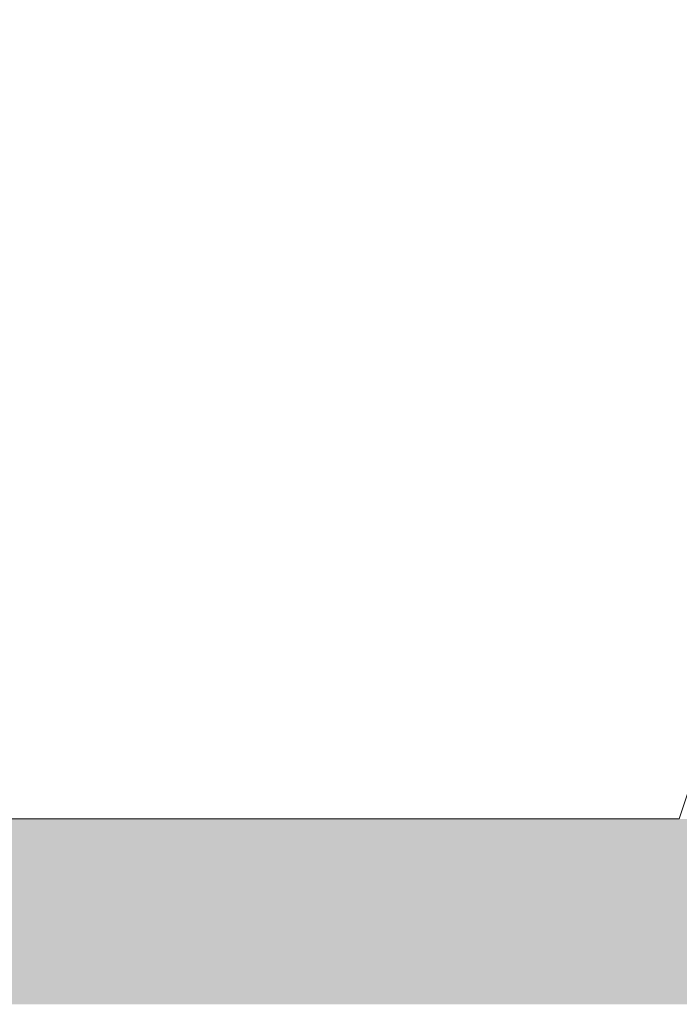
# Model space of a CAD drawing. Header units: centimetres. Extents: x -2574 to 3083, y -1 to 3760.
# Tile 53 of 58: x 1552 to 1641, y 3191 to 3324. Entities that reach past the tile are written whole.
import ezdxf

# ---------------------------------------------------------------- set-up
doc = ezdxf.new("R2010")
doc.units = ezdxf.units.CM
doc.layers.add('A-WALL', color=113, linetype='Continuous', lineweight=13)
doc.layers.add('A-WALL-PATT', color=111, linetype='Continuous', lineweight=13, plot=False)

msp = doc.modelspace()

# ---------------------------------------------------------------- linework, layer by layer
at = {"layer": 'A-WALL', "color": 251, "lineweight": 9}
for q in [(1736.86, 3508.73), (1481.38, 3215.83)]:
    msp.add_line((1641.38, 3215.83), q, dxfattribs=at)
at = {"layer": 'A-WALL-PATT', "color": 251, "linetype": 'Continuous', "lineweight": 9, "extrusion": (0, 0, -1)}
for points in [[(-1481.38, 3190.83), (-1704.78, 3215.83), (-1481.38, 3215.83)], [(-1704.78, 3215.83), (-1481.38, 3190.83), (-1487.35, 3190.83)], [(-1704.78, 3215.83), (-1487.35, 3190.83), (-1700.3, 3190.83)], [(-1553.92, 2375.33), (-1585.71, 2337.33), (-1703.72, 3209.9)], [(-1703.72, 3209.9), (-1585.71, 2337.33), (-1742.33, 3209.9)]]:
    msp.add_solid(points, dxfattribs=at)

doc.saveas('drawing.dxf')
